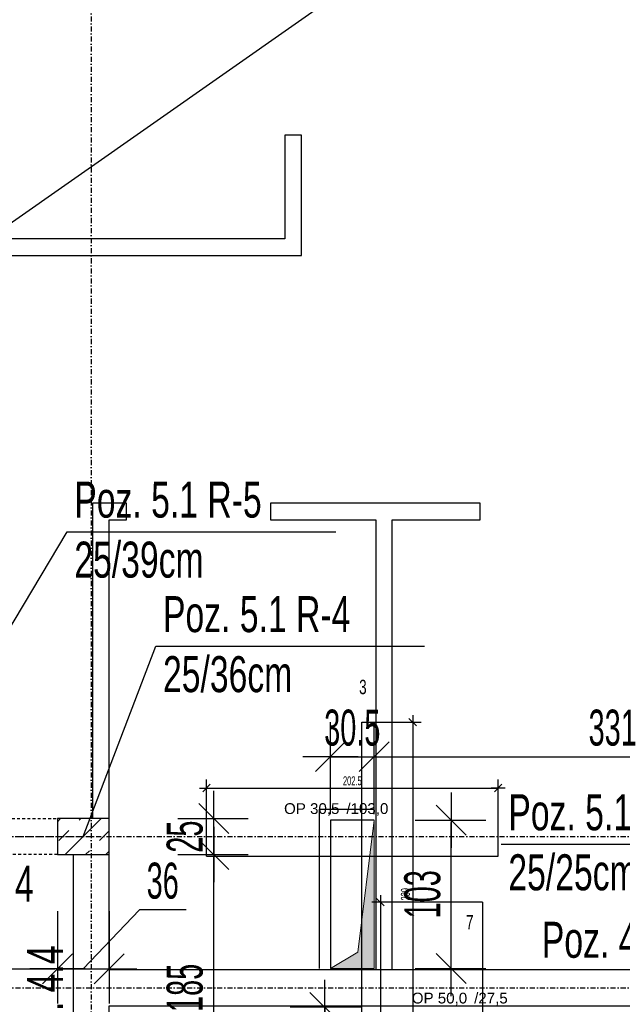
# Model space of a CAD drawing. Header units: millimetres. Extents: x -6373 to 10868, y -2819 to 2013.
# Tile 57 of 67: x 9255 to 9673, y -167 to 517. Entities that reach past the tile are written whole.
import ezdxf

# ---------------------------------------------------------------- set-up
doc = ezdxf.new("R2010")
doc.units = ezdxf.units.MM
doc.header["$LTSCALE"] = 10
doc.linetypes.add('MO', pattern=[0.7, 0.35, -0.17, 0.01, -0.17])
doc.linetypes.add('MP', pattern=[0.36, 0.2, -0.16])
for name, color, linetype in [('BA_szr', 1, 'Continuous'), ('BA_txs', 2, 'Continuous'), ('BA_wym', 1, 'Continuous'), ('BD_lpm', 1, 'MP'), ('BD_osm', 1, 'MO'), ('BD_wic', 1, 'Continuous'), ('BD_wig', 3, 'Continuous'), ('BZ_odn', 1, 'Continuous'), ('BZ_txs', 2, 'Continuous')]:
    doc.layers.add(name, color=color, linetype=linetype)
doc.layers.add('Nowe_A-Przebicia_Nr_pióra__1', color=7, linetype='Continuous', lineweight=13)
doc.layers.add('Nowe_A-Przebicia_Nr_pióra__102', color=7, linetype='Continuous', lineweight=5, true_color=0xcccccc)
doc.styles.add('BIKTS', font='bikromsw.shx', dxfattribs={"width": 0.8})
doc.styles.add('BIKWYM', font='bikromsw.shx', dxfattribs={"width": 0.6})
doc.styles.add('STYL_AUTOMATYCZNY_1', font='arial.ttf')
doc.dimstyles.new('BA_KR_100_cm', dxfattribs={"dimtxt": 25, "dimasz": 1.666667, "dimexe": 24, "dimexo": 0, "dimgap": 0, "dimtad": 0, "dimdec": 1, "dimrnd": 0.5, "dimzin": 9, "dimdsep": 46, "dimtxsty": 'BIKWYM', "dimblk": 'WYM-KR', "dimcen": 0, "dimdle": 20, "dimclrd": 256, "dimclre": 256, "dimclrt": 2, "dimadec": 0, "dimazin": 0, "dimtfac": 0.033333, "dimtdec": 1, "dimtmove": 0, "dimatfit": 3, "dimldrblk": 'WYM-KR', "dimfxl": 25, "dimfxlon": 1, "dimtvp": 0.8, "dimtolj": 1, "dimarcsym": 0})
doc.dimstyles.new('BA_KR_25_cm', dxfattribs={"dimscale": 0.25, "dimtxt": 25, "dimasz": 1.666667, "dimexe": 24, "dimexo": 0, "dimgap": 0, "dimtad": 0, "dimdec": 1, "dimrnd": 0.5, "dimzin": 9, "dimdsep": 46, "dimtxsty": 'BIKWYM', "dimblk": 'WYM-KR', "dimcen": 0, "dimdle": 20, "dimclrd": 256, "dimclre": 256, "dimclrt": 7, "dimadec": 0, "dimazin": 0, "dimtfac": 0.033333, "dimtdec": 1, "dimtmove": 0, "dimatfit": 3, "dimldrblk": 'WYM-KR', "dimfxl": 1, "dimtvp": 0.8, "dimtolj": 1, "dimarcsym": 0})
doc.dimstyles.new('BZ_ST_100_cm', dxfattribs={"dimtxt": 25, "dimasz": 1.666667, "dimexe": 24, "dimexo": 0, "dimgap": 0, "dimtad": 0, "dimdec": 1, "dimrnd": 0.5, "dimdsep": 46, "dimtxsty": 'BIKWYM', "dimblk": 'WYM-ST', "dimcen": 0, "dimdle": 20, "dimclrd": 256, "dimclre": 256, "dimclrt": 7, "dimadec": 0, "dimazin": 0, "dimtfac": 0.033333, "dimtdec": 1, "dimtix": 1, "dimtmove": 2, "dimatfit": 3, "dimldrblk": 'WYM-ST', "dimfxl": 25, "dimfxlon": 1, "dimtvp": 0.8, "dimtolj": 1, "dimtzin": 0, "dimarcsym": 0})

# ---------------------------------------------------------------- blocks, each defined once
blk = doc.blocks.new('WYM-KR')
at = {"color": 7, "linetype": 'ByBlock'}
blk.add_line((6.24, 6.24), (-6.24, -6.24), dxfattribs=at)
at = {"linetype": 'ByBlock'}
blk.add_line((11.52, 0), (-11.52, 0), dxfattribs=at)
blk = doc.blocks.new('*D401')
at = {"layer": 'BD_wic', "lineweight": -2}
for p, q in [((9576.03, -95.98), (9499.07, -95.98)), ((9505.07, -96.4), (9505.07, -269.07)), ((9576.03, -269.48), (9499.07, -269.48))]:
    blk.add_line(p, q, dxfattribs=at)
at = {"layer": 'Defpoints', "color": 0}
for p in [(9576.03, -95.98), (9505.07, -269.48), (9576.03, -269.48)]:
    blk.add_point(p, dxfattribs=at)
at = {"layer": 'BD_wic', "lineweight": -2, "xscale": 0.4166666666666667, "yscale": 0.4166666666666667, "zscale": 0.4166666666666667}
for p, rotation in [((9505.07, -95.98), 90), ((9505.07, -269.48), 270)]:
    blk.add_blockref('WYM-KR', p, dxfattribs=dict(at, rotation=rotation))
at = {"layer": 'BD_wic', "color": 7, "insert": (9500.07, -182.73), "char_height": 6.25, "attachment_point": 5, "rotation": 90, "style": 'BIKWYM'}
blk.add_mtext('\\A1;173.5', dxfattribs=at)
blk = doc.blocks.new('*D402')
at = {"layer": 'BD_wic', "lineweight": -2}
for p, q in [((9492.18, 28.98), (9533.48, 28.98)), ((9527.48, 28.56), (9527.48, -209.57)), ((9492.18, -209.98), (9533.48, -209.98))]:
    blk.add_line(p, q, dxfattribs=at)
at = {"layer": 'Defpoints', "color": 0}
for p in [(9492.18, 28.98), (9492.18, -209.98), (9527.48, -209.98)]:
    blk.add_point(p, dxfattribs=at)
at = {"layer": 'BD_wic', "lineweight": -2, "xscale": 0.4166666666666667, "yscale": 0.4166666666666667, "zscale": 0.4166666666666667}
for p, rotation in [((9527.48, 28.98), 90), ((9527.48, -209.98), 270)]:
    blk.add_blockref('WYM-KR', p, dxfattribs=dict(at, rotation=rotation))
at = {"layer": 'BD_wic', "color": 7, "insert": (9522.48, -90.5), "char_height": 6.25, "attachment_point": 5, "rotation": 90, "style": 'BIKWYM'}
blk.add_mtext('\\A1;239', dxfattribs=at)
blk = doc.blocks.new('*D403')
at = {"layer": 'BD_wic', "lineweight": -2}
for p, q in [((9384.33, -63.93), (9384.33, -10.76)), ((9586.83, -63.93), (9586.83, -10.76)), ((9384.75, -16.76), (9586.41, -16.76))]:
    blk.add_line(p, q, dxfattribs=at)
at = {"layer": 'Defpoints', "color": 0}
for p in [(9586.83, -16.76), (9384.33, -63.93), (9586.83, -63.93)]:
    blk.add_point(p, dxfattribs=at)
at = {"layer": 'BD_wic', "lineweight": -2, "xscale": 0.4166666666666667, "yscale": 0.4166666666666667, "zscale": 0.4166666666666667, "rotation": 180}
blk.add_blockref('WYM-KR', (9384.33, -16.76), dxfattribs=at)
at = {"layer": 'BD_wic', "lineweight": -2, "xscale": 0.4166666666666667, "yscale": 0.4166666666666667, "zscale": 0.4166666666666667}
blk.add_blockref('WYM-KR', (9586.83, -16.76), dxfattribs=at)
at = {"layer": 'BD_wic', "color": 7, "insert": (9485.58, -11.76), "char_height": 6.25, "attachment_point": 5, "style": 'BIKWYM'}
blk.add_mtext('\\A1;202.5', dxfattribs=at)
blk = doc.blocks.new('WYM-ST')
blk.add_hatch(color=256).paths.add_polyline_path([(-13, 2.88), (0, 0), (-13, -2.88)])
blk.add_lwpolyline([(0, 0), (-13, 2.88), (-13, -2.88), (0, 0)])
blk = doc.blocks.new('*D527')
at = {"layer": 'BA_wym', "lineweight": -2}
for p, q in [((10302.83, 853.02), (10351.83, 853.02)), ((10327.83, 851.35), (10327.83, -1192.32)), ((10302.83, -1193.98), (10351.83, -1193.98))]:
    blk.add_line(p, q, dxfattribs=at)
at = {"layer": 'Defpoints', "color": 0}
for p in [(9166.83, 853.02), (9856.83, -1193.98), (10327.83, -1193.98)]:
    blk.add_point(p, dxfattribs=at)
at = {"layer": 'BA_wym', "lineweight": -2, "xscale": 1.666666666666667, "yscale": 1.666666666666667, "zscale": 1.666666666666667}
for p, rotation in [((10327.83, 853.02), 90), ((10327.83, -1193.98), 270)]:
    blk.add_blockref('WYM-KR', p, dxfattribs=dict(at, rotation=rotation))
at = {"layer": 'BA_wym', "color": 2, "insert": (10307.83, -170.48), "char_height": 25, "attachment_point": 5, "rotation": 90, "style": 'BIKWYM'}
blk.add_mtext('\\A1;2047', dxfattribs=at)
blk = doc.blocks.new('*D559')
at = {"layer": 'BA_wym', "lineweight": -2}
for p, q in [((9180.83, -102.29), (9180.83, -166.29)), ((9280.83, -102.29), (9280.83, -166.29)), ((9182.5, -142.29), (9279.16, -142.29))]:
    blk.add_line(p, q, dxfattribs=at)
at = {"layer": 'Defpoints', "color": 0}
for p in [(9180.83, -62.98), (9280.83, -62.98), (9280.83, -142.29)]:
    blk.add_point(p, dxfattribs=at)
at = {"layer": 'BA_wym', "lineweight": -2, "xscale": 1.666666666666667, "yscale": 1.666666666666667, "zscale": 1.666666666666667, "rotation": 180}
blk.add_blockref('WYM-KR', (9180.83, -142.29), dxfattribs=at)
at = {"layer": 'BA_wym', "lineweight": -2, "xscale": 1.666666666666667, "yscale": 1.666666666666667, "zscale": 1.666666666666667}
blk.add_blockref('WYM-KR', (9280.83, -142.29), dxfattribs=at)
at = {"layer": 'BA_wym', "color": 2, "insert": (9219.7, -122.29), "char_height": 25, "attachment_point": 5, "style": 'BIKWYM'}
blk.add_mtext('\\A1;100', dxfattribs=at)
blk = doc.blocks.new('*D560')
at = {"layer": 'BA_wym', "lineweight": -2}
for p, q in [((9280.83, -102.29), (9280.83, -166.29)), ((9337.78, -101.2), (9298.83, -142.29)), ((9316.83, -102.29), (9316.83, -166.29)), ((9370.16, -101.2), (9337.78, -101.2)), ((9279.16, -142.29), (9277.5, -142.29)), ((9280.83, -142.29), (9316.83, -142.29)), ((9318.5, -142.29), (9320.17, -142.29))]:
    blk.add_line(p, q, dxfattribs=at)
at = {"layer": 'Defpoints', "color": 0}
for p in [(9280.83, -62.98), (9316.83, -62.98), (9316.83, -142.29)]:
    blk.add_point(p, dxfattribs=at)
at = {"layer": 'BA_wym', "lineweight": -2, "xscale": 1.666666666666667, "yscale": 1.666666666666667, "zscale": 1.666666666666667}
blk.add_blockref('WYM-KR', (9280.83, -142.29), dxfattribs=at)
at = {"layer": 'BA_wym', "lineweight": -2, "xscale": 1.666666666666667, "yscale": 1.666666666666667, "zscale": 1.666666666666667, "rotation": 180}
blk.add_blockref('WYM-KR', (9316.83, -142.29), dxfattribs=at)
at = {"layer": 'BA_wym', "color": 2, "insert": (9353.97, -81.2), "char_height": 25, "attachment_point": 5, "style": 'BIKWYM'}
blk.add_mtext('\\A1;36', dxfattribs=at)
blk = doc.blocks.new('*D572')
at = {"layer": 'BA_wym', "lineweight": -2}
for p, q in [((9364.35, -37.98), (9413.35, -37.98)), ((9389.35, -36.32), (9389.35, -34.65)), ((9389.35, -62.98), (9389.35, -37.98)), ((9364.35, -62.98), (9413.35, -62.98)), ((9389.35, -64.65), (9389.35, -66.32))]:
    blk.add_line(p, q, dxfattribs=at)
at = {"layer": 'Defpoints', "color": 0}
for p in [(9316.83, -37.98), (9389.35, -37.98), (9316.83, -62.98)]:
    blk.add_point(p, dxfattribs=at)
at = {"layer": 'BA_wym', "lineweight": -2, "xscale": 1.666666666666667, "yscale": 1.666666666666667, "zscale": 1.666666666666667}
for p, rotation in [((9389.35, -37.98), 270), ((9389.35, -62.98), 90)]:
    blk.add_blockref('WYM-KR', p, dxfattribs=dict(at, rotation=rotation))
at = {"layer": 'BA_wym', "color": 2, "insert": (9369.35, -50.48), "char_height": 25, "attachment_point": 5, "rotation": 90, "style": 'BIKWYM'}
blk.add_mtext('\\A1;25', dxfattribs=at)
blk = doc.blocks.new('*D573')
at = {"layer": 'BA_wym', "lineweight": -2}
for p, q in [((9364.35, -62.98), (9413.35, -62.98)), ((9389.35, -246.32), (9389.35, -64.65)), ((9364.35, -247.98), (9413.35, -247.98))]:
    blk.add_line(p, q, dxfattribs=at)
at = {"layer": 'Defpoints', "color": 0}
for p in [(9316.83, -62.98), (9389.35, -62.98), (9316.83, -247.98)]:
    blk.add_point(p, dxfattribs=at)
at = {"layer": 'BA_wym', "lineweight": -2, "xscale": 1.666666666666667, "yscale": 1.666666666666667, "zscale": 1.666666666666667}
for p, rotation in [((9389.35, -62.98), 90), ((9389.35, -247.98), 270)]:
    blk.add_blockref('WYM-KR', p, dxfattribs=dict(at, rotation=rotation))
at = {"layer": 'BA_wym', "color": 2, "insert": (9369.35, -155.48), "char_height": 25, "attachment_point": 5, "rotation": 90, "style": 'BIKWYM'}
blk.add_mtext('\\A1;185', dxfattribs=at)
blk = doc.blocks.new('*D615')
at = {"layer": 'BA_wym', "lineweight": -2}
for p, q in [((9529.3, -39.02), (9578.3, -39.02)), ((9554.3, -140.32), (9554.3, -40.69)), ((9529.3, -141.98), (9578.3, -141.98))]:
    blk.add_line(p, q, dxfattribs=at)
at = {"layer": 'Defpoints', "color": 0}
for p in [(9500.83, -39.02), (9554.3, -39.02), (9500.83, -141.98)]:
    blk.add_point(p, dxfattribs=at)
at = {"layer": 'BA_wym', "lineweight": -2, "xscale": 1.666666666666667, "yscale": 1.666666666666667, "zscale": 1.666666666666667}
for p, rotation in [((9554.3, -39.02), 90), ((9554.3, -141.98), 270)]:
    blk.add_blockref('WYM-KR', p, dxfattribs=dict(at, rotation=rotation))
at = {"layer": 'BA_wym', "color": 2, "insert": (9534.3, -90.5), "char_height": 25, "attachment_point": 5, "rotation": 90, "style": 'BIKWYM'}
blk.add_mtext('\\A1;103', dxfattribs=at)
blk = doc.blocks.new('*D616')
at = {"layer": 'BA_wym', "lineweight": -2}
for p, q in [((9491.46, -168.98), (9442.46, -168.98)), ((9466.46, -167.32), (9466.46, -165.65)), ((9466.46, -168.98), (9466.46, -196.48)), ((9491.46, -196.48), (9442.46, -196.48)), ((9466.46, -198.15), (9466.46, -260.77))]:
    blk.add_line(p, q, dxfattribs=at)
at = {"layer": 'Defpoints', "color": 0}
for p in [(9537.35, -168.98), (9466.46, -196.48), (9537.35, -196.48)]:
    blk.add_point(p, dxfattribs=at)
at = {"layer": 'BA_wym', "lineweight": -2, "xscale": 1.666666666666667, "yscale": 1.666666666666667, "zscale": 1.666666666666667}
for p, rotation in [((9466.46, -168.98), 270), ((9466.46, -196.48), 90)]:
    blk.add_blockref('WYM-KR', p, dxfattribs=dict(at, rotation=rotation))
at = {"layer": 'BA_wym', "color": 2, "insert": (9446.46, -230.29), "char_height": 25, "attachment_point": 5, "rotation": 90, "style": 'BIKWYM'}
blk.add_mtext('\\A1;27.5', dxfattribs=at)
blk = doc.blocks.new('*D619')
at = {"layer": 'BA_wym', "lineweight": -2}
for p, q in [((9470.33, -34.96), (9470.33, 29.04)), ((9500.83, -34.96), (9500.83, 29.04)), ((9468.66, 5.04), (9467, 5.04)), ((9470.33, 5.04), (9500.83, 5.04)), ((9502.5, 5.04), (9504.16, 5.04))]:
    blk.add_line(p, q, dxfattribs=at)
at = {"layer": 'Defpoints', "color": 0}
for p in [(9500.83, 5.04), (9470.33, -39.02), (9500.83, -39.02)]:
    blk.add_point(p, dxfattribs=at)
at = {"layer": 'BA_wym', "lineweight": -2, "xscale": 1.666666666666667, "yscale": 1.666666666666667, "zscale": 1.666666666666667}
blk.add_blockref('WYM-KR', (9470.33, 5.04), dxfattribs=at)
at = {"layer": 'BA_wym', "lineweight": -2, "xscale": 1.666666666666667, "yscale": 1.666666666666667, "zscale": 1.666666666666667, "rotation": 180}
blk.add_blockref('WYM-KR', (9500.83, 5.04), dxfattribs=at)
at = {"layer": 'BA_wym', "color": 2, "insert": (9485.58, 25.04), "char_height": 25, "attachment_point": 5, "style": 'BIKWYM'}
blk.add_mtext('\\A1;30.5', dxfattribs=at)
blk = doc.blocks.new('*D620')
at = {"layer": 'BA_wym', "lineweight": -2}
for p, q in [((9500.83, -34.96), (9500.83, 29.04)), ((9831.83, -34.96), (9831.83, 29.04)), ((9502.5, 5.04), (9830.17, 5.04))]:
    blk.add_line(p, q, dxfattribs=at)
at = {"layer": 'Defpoints', "color": 0}
for p in [(9831.83, 5.04), (9500.83, -39.02), (9831.83, -45.48)]:
    blk.add_point(p, dxfattribs=at)
at = {"layer": 'BA_wym', "lineweight": -2, "xscale": 1.666666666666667, "yscale": 1.666666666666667, "zscale": 1.666666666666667}
for p, rotation in [((9500.83, 5.04), 180), ((9831.83, 5.04), 360)]:
    blk.add_blockref('WYM-KR', p, dxfattribs=dict(at, rotation=rotation))
at = {"layer": 'BA_wym', "color": 2, "insert": (9666.33, 25.04), "char_height": 25, "attachment_point": 5, "style": 'BIKWYM'}
blk.add_mtext('\\A1;331', dxfattribs=at)
blk = doc.blocks.new('*D641')
at = {"layer": 'BA_wym', "lineweight": -2}
for p, q in [((7080.83, -1559.44), (7080.83, -1623.44)), ((10027.83, -1559.44), (10027.83, -1623.44)), ((7082.5, -1599.44), (10026.17, -1599.44))]:
    blk.add_line(p, q, dxfattribs=at)
at = {"layer": 'Defpoints', "color": 0}
for p in [(7080.83, -95.48), (10027.83, -95.48), (10027.83, -1599.44)]:
    blk.add_point(p, dxfattribs=at)
at = {"layer": 'BA_wym', "lineweight": -2, "xscale": 1.666666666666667, "yscale": 1.666666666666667, "zscale": 1.666666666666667, "rotation": 180}
blk.add_blockref('WYM-KR', (7080.83, -1599.44), dxfattribs=at)
at = {"layer": 'BA_wym', "lineweight": -2, "xscale": 1.666666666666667, "yscale": 1.666666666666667, "zscale": 1.666666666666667}
blk.add_blockref('WYM-KR', (10027.83, -1599.44), dxfattribs=at)
at = {"layer": 'BA_wym', "color": 2, "insert": (8554.33, -1579.44), "char_height": 25, "attachment_point": 5, "style": 'BIKWYM'}
blk.add_mtext('\\A1;2947', dxfattribs=at)
blk = doc.blocks.new('*D732')
at = {"layer": 'BA_wym', "lineweight": -2}
for p, q in [((10342.83, 973.03), (10391.83, 973.03)), ((10367.83, 971.37), (10367.83, -1192.32)), ((10342.83, -1193.98), (10391.83, -1193.98))]:
    blk.add_line(p, q, dxfattribs=at)
at = {"layer": 'Defpoints', "color": 0}
for p in [(9172.84, 973.03), (9856.83, -1193.98), (10367.83, -1193.98)]:
    blk.add_point(p, dxfattribs=at)
at = {"layer": 'BA_wym', "lineweight": -2, "xscale": 1.666666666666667, "yscale": 1.666666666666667, "zscale": 1.666666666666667}
for p, rotation in [((10367.83, 973.03), 90), ((10367.83, -1193.98), 270)]:
    blk.add_blockref('WYM-KR', p, dxfattribs=dict(at, rotation=rotation))
at = {"layer": 'BA_wym', "color": 2, "insert": (10347.83, -110.48), "char_height": 25, "attachment_point": 5, "rotation": 90, "style": 'BIKWYM'}
blk.add_mtext('\\A1;2167', dxfattribs=at)

msp = doc.modelspace()

# ---------------------------------------------------------------- hatches: boundary and pattern name
at = {"layer": 'BA_szr'}
h = msp.add_hatch(dxfattribs=at)
h.set_pattern_fill('BIK_ZELBET', color=256, scale=100, angle=45, pattern_type=2)
h.set_pattern_definition([(45, (-2335.945, -1106.835), (-14.142136, 14.142136), []), (45, (-2343.016, -1099.764), (-14.142136, 14.142136), [10, -10])])
h.paths.add_polyline_path([(9280.83, -62.98), (9316.83, -62.98), (9316.83, -37.98), (9280.83, -37.98)])
at = {"layer": 'Nowe_A-Przebicia_Nr_pióra__102', "linetype": 'Continuous', "lineweight": 5, "true_color": 0xcccccc}
msp.add_hatch(color=254, dxfattribs=at).paths.add_polyline_path([(9470.33, -141.98), (9500.83, -141.98), (9500.83, -39.02), (9489.51, -130.66)])

# ---------------------------------------------------------------- linework, layer by layer
at = {"layer": 'BD_lpm'}
msp.add_lwpolyline([(9280.83, -62.98), (9180.83, -62.98), (9180.83, -37.98), (9280.83, -37.98)], close=True, dxfattribs=at)
at = {"layer": 'BD_osm', "color": 5}
msp.add_line((9155.83, -50.48), (9305.83, -50.48), dxfattribs=at)
at = {"layer": 'BD_osm'}
for points in [[(9304.33, 1513.02), (9304.33, -1699.44)], [(6640.83, -50.48), (10467.83, -50.48)], [(6640.83, -155.48), (10467.83, -155.48)]]:
    msp.add_lwpolyline(points, dxfattribs=at)
at = {"layer": 'BD_wic', "color": 5}
for p, q in [((9492.18, -209.98), (9492.18, 28.98)), ((9384.33, -63.93), (9586.83, -63.93)), ((9576.03, -95.98), (9576.03, -269.48))]:
    msp.add_line(p, q, dxfattribs=at)
at = {"layer": 'BD_wic'}
for points in [[(7251.83, -1022.98), (9856.83, 802.02)], [(9166.83, 353.02), (9450.33, 353.02), (9450.33, 436.52), (9438.83, 436.52), (9438.83, 364.52), (9166.83, 364.52)], [(9316.83, -37.98), (9316.83, 169.52), (9328.83, 169.52), (9328.83, 181.02), (9305.33, 181.02), (9305.33, -37.98)], [(9513.33, -142.98), (9513.33, 169.52), (9574.33, 169.52), (9574.33, 181.02), (9428.83, 181.02), (9428.83, 169.52), (9501.83, 169.52), (9501.83, -142.98)], [(9462.83, -141.98), (9462.83, -31.52), (9500.83, -31.52)], [(9500.83, -39.02), (9470.33, -39.02), (9470.33, -141.98)]]:
    msp.add_lwpolyline(points, dxfattribs=at)
at = {"layer": 'BD_wig'}
msp.add_lwpolyline([(9831.83, -305.48), (9856.83, -305.48), (9856.83, -45.48), (9831.83, -45.48), (9831.83, -142.98), (9316.83, -142.98), (9316.83, -37.98), (9280.83, -37.98), (9280.83, -62.98), (9291.83, -62.98), (9291.83, -247.98), (9280.83, -247.98), (9280.83, -272.98), (9316.83, -272.98), (9316.83, -167.98), (9831.83, -167.98), (9831.83, -305.48)], dxfattribs=at)
msp.add_lwpolyline([(9280.83, -62.98), (9316.83, -62.98), (9316.83, -37.98), (9280.83, -37.98)], close=True, dxfattribs=at)
at = {"layer": 'Nowe_A-Przebicia_Nr_pióra__1', "color": 7, "linetype": 'Continuous', "lineweight": 13}
for p, q in [((9489.51, -130.66), (9500.83, -39.02)), ((9500.83, -141.98), (9500.83, -39.02)), ((9470.33, -141.98), (9489.51, -130.66)), ((9470.33, -141.98), (9500.83, -141.98))]:
    msp.add_line(p, q, dxfattribs=at)

# ---------------------------------------------------------------- texts
at = {"layer": 'BA_txs', "style": 'BIKTS', "width": 0.7}
for s, p in [('Poz.4.3.4', (9165.54, -95.71)), ('Poz. 4.4', (9617.13, -134.58))]:
    msp.add_text(s, height=25, dxfattribs=at).set_placement(p)
msp.add_text('Poz. 4.4', height=25, rotation=90, dxfattribs=at).set_placement((9284.67, -211.92))
at = {"layer": 'BZ_txs', "char_height": 25, "width": 452.0462, "attachment_point": 1, "style": 'BIKTS'}
for s, insert in [('{\\W0.7;Poz. 5.1 R-5\\P\\A1;25/39cm}', (9292.6, 196.01)), ('{\\Fbikromsw.shx|c1;\\W0.7;Poz. 5.1 R-4\\P\\A1;25/36cm}', (9354.16, 116.5)), ('{\\W0.7;Poz. 5.1 R-1\\P\\A1;25/25cm}', (9593.88, -21.06))]:
    msp.add_mtext(s, dxfattribs=dict(at, insert=insert))
at = {"layer": 'BZ_txs', "color": 3, "char_height": 10, "width": 452.0462, "attachment_point": 1, "style": 'BIKTS'}
for s, insert in [('{\\W0.7;3}', (9490.32, 58.42)), ('{\\W0.7;7}', (9564.51, -104.88))]:
    msp.add_mtext(s, dxfattribs=dict(at, insert=insert))
at = {"layer": 'Nowe_A-Przebicia_Nr_pióra__1', "color": 7, "lineweight": 13, "style": 'STYL_AUTOMATYCZNY_1'}
for s, p in [('OP 30,5', (9438.2, -34.75)), (' /103,0', (9478.56, -34.75)), ('OP 50,0', (9526.88, -166.32)), (' /27,5', (9567.24, -166.32))]:
    msp.add_text(s, height=7.5, dxfattribs=at).set_placement(p)

# ---------------------------------------------------------------- dimensions: what is measured, and where the dimension line sits
at = {"layer": 'BA_wym'}
for base, p1, p2, angle, override, picture, middle in [((10367.83, -1193.98), (9172.84, 973.03), (9856.83, -1193.98), 90, {"dimatfit": 1}, '*D732', (10347.83, -110.48)), ((10327.83, -1193.98), (9166.83, 853.02), (9856.83, -1193.98), 90, {"dimatfit": 1}, '*D527', (10307.83, -170.48)), ((9831.83, 5.04), (9500.83, -39.02), (9831.83, -45.48), 180, {"dimtmove": 1, "dimatfit": 1, "dimfxl": 40}, '*D620', (9666.33, 25.04)), ((9554.3, -39.02), (9500.83, -141.98), (9500.83, -39.02), 90, {"dimatfit": 1}, '*D615', (9534.3, -90.5)), ((9389.35, -62.98), (9316.83, -247.98), (9316.83, -62.98), 90, {"dimatfit": 1}, '*D573', (9369.35, -155.48)), ((9466.46, -196.48), (9537.35, -168.98), (9537.35, -196.48), 90, {"dimatfit": 1}, '*D616', (9446.46, -230.29))]:
    dim = msp.add_linear_dim(base=base, p1=p1, p2=p2, angle=angle, dimstyle='BA_KR_100_cm', override=override, dxfattribs=at)
    dim.commit()
    dim.dimension.update_dxf_attribs({"geometry": picture, "text_midpoint": middle})
for base, p1, p2, angle, override, picture, middle in [((9500.83, 5.04), (9470.33, -39.02), (9500.83, -39.02), 180, {"dimatfit": 1, "dimfxl": 40}, '*D619', (9485.58, 5.04)), ((9389.35, -37.98), (9316.83, -62.98), (9316.83, -37.98), 90, {"dimatfit": 1}, '*D572', (9389.35, -50.48))]:
    dim = msp.add_linear_dim(base=base, p1=p1, p2=p2, angle=angle, dimstyle='BA_KR_100_cm', override=override, dxfattribs=at)
    dim.commit()
    dim.dimension.update_dxf_attribs({"geometry": picture, "text_midpoint": middle, "dimtype": 160})
for base, p1, p2, picture, middle in [((9280.83, -142.29), (9180.83, -62.98), (9280.83, -62.98), '*D559', (9219.7, -142.29)), ((9316.83, -142.29), (9280.83, -62.98), (9316.83, -62.98), '*D560', (9337.78, -101.2))]:
    dim = msp.add_linear_dim(base=base, p1=p1, p2=p2, dimstyle='BA_KR_100_cm', override={"dimtmove": 1, "dimatfit": 1, "dimfxl": 40}, dxfattribs=at)
    dim.commit()
    dim.dimension.update_dxf_attribs({"geometry": picture, "text_midpoint": middle, "dimtype": 160})
dim = msp.add_linear_dim(base=(10027.83, -1599.44), p1=(7080.83, -95.48), p2=(10027.83, -95.48), dimstyle='BA_KR_100_cm', override={"dimatfit": 1, "dimfxl": 40}, dxfattribs=at)
dim.commit()
dim.dimension.update_dxf_attribs({"geometry": '*D641', "text_midpoint": (8554.33, -1579.44)})
at = {"layer": 'BD_wic', "color": 5}
for base, p1, p2, picture, middle in [((9527.48, -209.98), (9492.18, 28.98), (9492.18, -209.98), '*D402', (9522.48, -90.5)), ((9505.07, -269.48), (9576.03, -95.98), (9576.03, -269.48), '*D401', (9500.07, -182.73))]:
    dim = msp.add_linear_dim(base=base, p1=p1, p2=p2, angle=90, dimstyle='BA_KR_25_cm', dxfattribs=at)
    dim.commit()
    dim.dimension.update_dxf_attribs({"geometry": picture, "text_midpoint": middle})
dim = msp.add_linear_dim(base=(9586.83, -16.76), p1=(9384.33, -63.93), p2=(9586.83, -63.93), dimstyle='BA_KR_25_cm', dxfattribs=at)
dim.commit()
dim.dimension.update_dxf_attribs({"geometry": '*D403', "text_midpoint": (9485.58, -11.76)})

# ---------------------------------------------------------------- leaders
at = {"layer": 'BZ_odn', "has_arrowhead": 0}
for points in [[(9161.33, -50.48), (9287.74, 161.21), (9474.12, 161.21)], [(9298.83, -50.48), (9349.29, 81.7), (9535.67, 81.7)], [(9844.33, -155.48), (9775.4, -55.86), (9589.02, -55.86)]]:
    msp.add_leader(points, dimstyle='BZ_ST_100_cm', dxfattribs=at)

doc.saveas('drawing.dxf')
